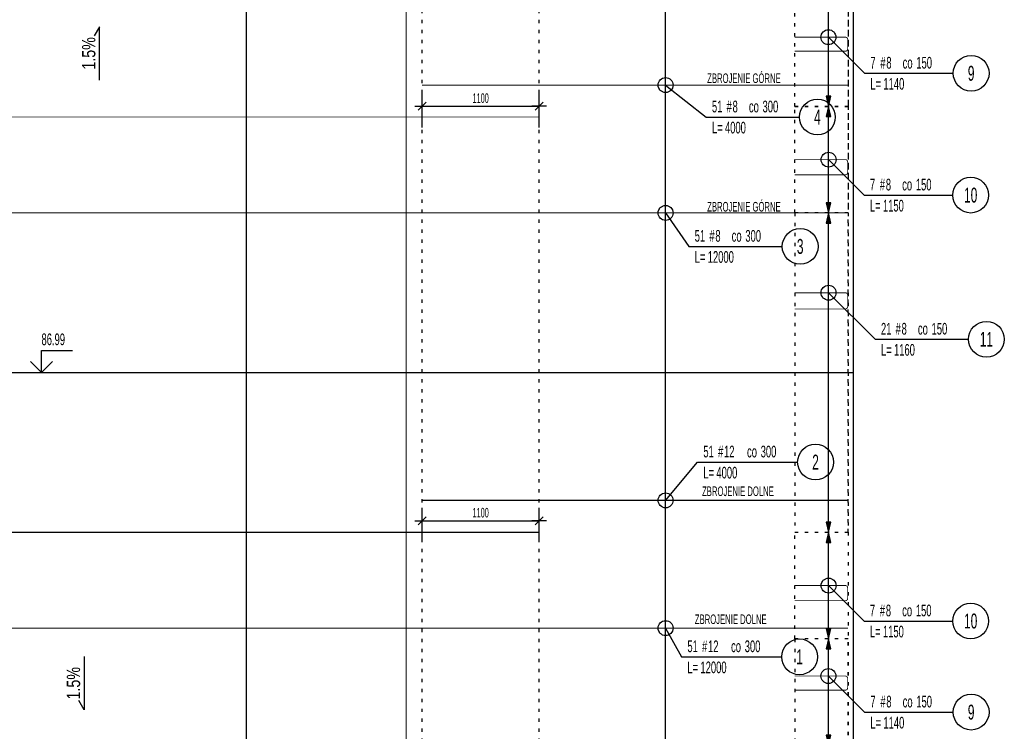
# Model space of a CAD drawing. Header units: millimetres. Extents: x 111214 to 141862, y 72904 to 96791.
# Tile 9 of 11: x 121770 to 131017, y 84198 to 90881. Entities that reach past the tile are written whole.
import ezdxf
from ezdxf.enums import TextEntityAlignment as Align

# ---------------------------------------------------------------- set-up
doc = ezdxf.new("R2010")
doc.units = ezdxf.units.MM
doc.header["$LTSCALE"] = 500
doc.header["$MEASUREMENT"] = 0
doc.linetypes.add('DEMO2', pattern=[0.1875, 0.0625, -0.125])
for name, color, linetype in [('!zasięg zbrojenia', 161, 'DEMO2'), ('BA_kot', 7, 'Continuous'), ('BA_odn', 1, 'Continuous'), ('BA_txc', 1, 'Continuous'), ('BA_txs', 2, 'Continuous'), ('BA_wym', 1, 'Continuous'), ('BZ_odn', 1, 'Continuous'), ('BZ_opi1', 7, 'Continuous'), ('BZ_opi2', 4, 'Continuous'), ('BZ_P_pow', 60, 'Continuous'), ('BZ_wym', 1, 'Continuous'), ('K_dylatacja', 7, 'Continuous'), ('K_obrys stropu', 152, 'Continuous')]:
    doc.layers.add(name, color=color, linetype=linetype)
doc.styles.add('BIKTBG', font='txt', dxfattribs={"width": 0.85})
doc.styles.add('BIKTC', font='bikromsw.shx', dxfattribs={"width": 0.6})
doc.styles.add('BIKTS', font='bikromsw.shx', dxfattribs={"width": 0.6})
doc.styles.add('BIKWYM', font='bikromsw.shx', dxfattribs={"width": 0.55})
doc.dimstyles.new('BA_KR_50_mm', dxfattribs={"dimscale": 5, "dimtxt": 18, "dimasz": 1.2, "dimexe": 24, "dimexo": 0, "dimgap": 6, "dimtad": 1, "dimdec": 1, "dimrnd": 0.5, "dimzin": 9, "dimdsep": 46, "dimtxsty": 'BIKWYM', "dimblk": 'WYM-KR', "dimcen": 0, "dimdle": 20, "dimclrd": 256, "dimclre": 256, "dimclrt": 7, "dimadec": 0, "dimazin": 0, "dimtfac": 0.033333, "dimtdec": 1, "dimtmove": 0, "dimatfit": 3, "dimldrblk": 'WYM-KR', "dimfxl": 1, "dimtvp": 0.8, "dimtolj": 1, "dimarcsym": 0})
doc.dimstyles.new('BA_ST_50_mm', dxfattribs={"dimscale": 5, "dimtxt": 18, "dimasz": 1.2, "dimexe": 24, "dimexo": 0, "dimgap": 0, "dimtad": 0, "dimdec": 1, "dimrnd": 0.5, "dimdsep": 46, "dimtxsty": 'BIKWYM', "dimblk": 'WYM-ST', "dimcen": 0, "dimdle": 20, "dimclrd": 256, "dimclre": 256, "dimclrt": 7, "dimadec": 0, "dimazin": 0, "dimtfac": 0.033333, "dimtdec": 1, "dimtix": 1, "dimtmove": 2, "dimatfit": 3, "dimldrblk": 'WYM-ST', "dimfxl": 1, "dimtvp": 0.8, "dimtolj": 1, "dimtzin": 0, "dimarcsym": 0})
doc.dimstyles.new('BZ_ST_50_mm', dxfattribs={"dimscale": 5, "dimtxt": 22, "dimasz": 1.466667, "dimexe": 24, "dimexo": 0, "dimgap": 0, "dimtad": 0, "dimdec": 1, "dimrnd": 0.5, "dimdsep": 46, "dimtxsty": 'BIKWYM', "dimblk": 'WYM-ST', "dimcen": 0, "dimdle": 20, "dimclrd": 256, "dimclre": 256, "dimclrt": 7, "dimadec": 0, "dimazin": 0, "dimtfac": 0.033333, "dimtdec": 1, "dimtix": 1, "dimtmove": 2, "dimatfit": 3, "dimldrblk": 'WYM-ST', "dimfxl": 1, "dimtvp": 0.8, "dimtolj": 1, "dimtzin": 0, "dimarcsym": 0})

# ---------------------------------------------------------------- blocks, each defined once
blk = doc.blocks.new('*U6637')
for p, q in [((0, 4.17), (5.85, 4.17)), ((0, 0), (0, 4.17))]:
    blk.add_line(p, q)
at = {"color": 1}
blk.add_line((-2.5, 0), (2.5, 0), dxfattribs=at)
blk.add_lwpolyline([(-2.06, 2.06), (0, 0), (2.06, 2.06)])
at = {"style": 'BIKTS', "width": 0.8}
blk.add_attdef('POZIOM', text='', height=2.5, dxfattribs=at).set_placement((0, 6.25), align=Align.MIDDLE_LEFT)
blk = doc.blocks.new('WYM-ST')
blk.add_hatch(color=256).paths.add_polyline_path([(-13, 2.9), (0, 0), (-13, -2.9)])
blk.add_lwpolyline([(0, 0), (-13, 2.9), (-13, -2.9), (0, 0)])
blk = doc.blocks.new('*D6649')
at = {"layer": 'BZ_odn', "lineweight": -2}
blk.add_line((127835.8, 80074.1), (127835.8, 95059.5), dxfattribs=at)
at = {"layer": 'Defpoints', "color": 0}
for p in [(127835.8, 95066.8), (127835.8, 95066.8), (127835.8, 80066.8)]:
    blk.add_point(p, dxfattribs=at)
at = {"layer": 'BZ_odn', "linetype": 'ByBlock', "lineweight": -2, "xscale": 7.333333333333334, "yscale": 7.333333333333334, "zscale": 7.333333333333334}
for p, rotation in [((127835.8, 95066.8), 90), ((127835.8, 80066.8), 270)]:
    blk.add_blockref('WYM-ST', p, dxfattribs=dict(at, rotation=rotation))
blk = doc.blocks.new('bik_BlkOpPretPow', base_point=(126192.6, 82834.8))
at = {"layer": 'BZ_opi1', "style": 'BIKTS', "width": 0.6}
for tag, p in [('SZTUK', (126247.6, 82878.8)), ('PRZEDR_FI', (126447.9, 82878.8)), ('PRZEKROJ', (126504.4, 82878.8)), ('PRZEDR_E', (126720.7, 82878.8)), ('ROZSTAW', (126848.9, 82878.8)), ('PRZEDR_L', (126247.6, 82680.8)), ('DLUGOSC', (126370.1, 82680.8)), ('DLUGOSC_SRD', (126675, 82680.8)), ('UWAGA', (126247.6, 82515.8))]:
    blk.add_attdef(tag, p, '', height=110, dxfattribs=at)
at = {"layer": 'BZ_opi1', "style": 'BIKTS', "width": 0.6, "flags": 3}
for tag, p in [('PRZEDR_U', (127028.1, 82878.8)), ('SYMBOL', (127090.9, 82878.8)), ('GATUNEK', (127195.9, 81899.8)), ('PRZEDR_SZT', (127195.9, 81899.8))]:
    blk.add_attdef(tag, p, '', height=110, dxfattribs=at)
at = {"layer": 'BZ_opi2', "style": 'BIKTBG', "width": 0.6, "flags": 3}
blk.add_attdef('PRZEDR_NR', (126192.6, 82878.8), '', height=140, dxfattribs=at)
at = {"layer": 'BZ_opi2', "style": 'BIKTBG', "width": 0.6}
blk.add_attdef('NUMER', text='', height=140, dxfattribs=at).set_placement((127363.9, 82834.8), align=Align.MIDDLE_CENTER)
at = {"layer": 'BZ_wym', "style": 'BIKTS', "width": 0.6, "flags": 3}
for tag, p in [('TYP_PRETA', (127195.9, 82889.8)), ('ID', (127195.9, 82724.8)), ('ID_C', (127195.9, 82559.8)), ('EURO_KOD', (127195.9, 82394.8)), ('HAK_1', (127195.9, 82229.8)), ('HAK_2', (127195.9, 82064.8)), ('b_atr_0', (127195.9, 81899.8))]:
    blk.add_attdef(tag, p, '', height=110, dxfattribs=at)
blk = doc.blocks.new('*D6650')
at = {"layer": 'BZ_odn', "lineweight": -2}
blk.add_line((127835.8, 80074.1), (127835.8, 95059.5), dxfattribs=at)
at = {"layer": 'Defpoints', "color": 0}
for p in [(127835.8, 95066.8), (127835.8, 95066.8), (127835.8, 80066.8)]:
    blk.add_point(p, dxfattribs=at)
at = {"layer": 'BZ_odn', "linetype": 'ByBlock', "lineweight": -2, "xscale": 7.333333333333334, "yscale": 7.333333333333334, "zscale": 7.333333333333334}
for p, rotation in [((127835.8, 95066.8), 90), ((127835.8, 80066.8), 270)]:
    blk.add_blockref('WYM-ST', p, dxfattribs=dict(at, rotation=rotation))
blk = doc.blocks.new('*D6656')
at = {"layer": 'BZ_odn', "lineweight": -2}
blk.add_line((127835.8, 80074.1), (127835.8, 95059.5), dxfattribs=at)
at = {"layer": 'Defpoints', "color": 0}
for p in [(127835.8, 95066.8), (127835.8, 95066.8), (127835.8, 80066.8)]:
    blk.add_point(p, dxfattribs=at)
at = {"layer": 'BZ_odn', "linetype": 'ByBlock', "lineweight": -2, "xscale": 7.333333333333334, "yscale": 7.333333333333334, "zscale": 7.333333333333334}
for p, rotation in [((127835.8, 95066.8), 90), ((127835.8, 80066.8), 270)]:
    blk.add_blockref('WYM-ST', p, dxfattribs=dict(at, rotation=rotation))
blk = doc.blocks.new('*D6657')
at = {"layer": 'BZ_odn', "lineweight": -2}
blk.add_line((127835.8, 80074.1), (127835.8, 95059.5), dxfattribs=at)
at = {"layer": 'Defpoints', "color": 0}
for p in [(127835.8, 95066.8), (127835.8, 95066.8), (127835.8, 80066.8)]:
    blk.add_point(p, dxfattribs=at)
at = {"layer": 'BZ_odn', "linetype": 'ByBlock', "lineweight": -2, "xscale": 7.333333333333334, "yscale": 7.333333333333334, "zscale": 7.333333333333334}
for p, rotation in [((127835.8, 95066.8), 90), ((127835.8, 80066.8), 270)]:
    blk.add_blockref('WYM-ST', p, dxfattribs=dict(at, rotation=rotation))
blk = doc.blocks.new('WYM-KR')
at = {"linetype": 'ByBlock'}
blk.add_line((11.52, 0), (-11.52, 0), dxfattribs=at)
at = {"color": 7, "linetype": 'ByBlock'}
blk.add_line((6.24, 6.24), (-6.24, -6.24), dxfattribs=at)
blk = doc.blocks.new('*D6669')
at = {"layer": 'BA_wym', "lineweight": -2}
for p, q in [((125549.6, 85975.7), (125549.6, 86295.7)), ((126649.6, 85975.7), (126649.6, 86295.7)), ((125555.6, 86175.7), (126643.6, 86175.7))]:
    blk.add_line(p, q, dxfattribs=at)
at = {"layer": 'Defpoints', "color": 0}
for p in [(126649.6, 86175.7), (125549.6, 85975.7), (126649.6, 85975.7)]:
    blk.add_point(p, dxfattribs=at)
at = {"layer": 'BA_wym', "linetype": 'ByBlock', "lineweight": -2, "xscale": 6, "yscale": 6, "zscale": 6, "rotation": 180}
blk.add_blockref('WYM-KR', (125549.6, 86175.7), dxfattribs=at)
at = {"layer": 'BA_wym', "linetype": 'ByBlock', "lineweight": -2, "xscale": 6, "yscale": 6, "zscale": 6}
blk.add_blockref('WYM-KR', (126649.6, 86175.7), dxfattribs=at)
at = {"layer": 'BA_wym', "color": 7, "insert": (126099.6, 86250.7), "char_height": 90, "attachment_point": 5, "style": 'BIKWYM'}
blk.add_mtext('\\A1;1100', dxfattribs=at)
blk = doc.blocks.new('*D6670')
at = {"layer": 'BA_wym', "lineweight": -2}
for p, q in [((125549.6, 89869.2), (125549.6, 90189.2)), ((126649.6, 89869.2), (126649.6, 90189.2)), ((125555.6, 90069.2), (126643.6, 90069.2))]:
    blk.add_line(p, q, dxfattribs=at)
at = {"layer": 'Defpoints', "color": 0}
for p in [(126649.6, 90069.2), (125549.6, 89869.2), (126649.6, 89869.2)]:
    blk.add_point(p, dxfattribs=at)
at = {"layer": 'BA_wym', "linetype": 'ByBlock', "lineweight": -2, "xscale": 6, "yscale": 6, "zscale": 6, "rotation": 180}
blk.add_blockref('WYM-KR', (125549.6, 90069.2), dxfattribs=at)
at = {"layer": 'BA_wym', "linetype": 'ByBlock', "lineweight": -2, "xscale": 6, "yscale": 6, "zscale": 6}
blk.add_blockref('WYM-KR', (126649.6, 90069.2), dxfattribs=at)
at = {"layer": 'BA_wym', "color": 7, "insert": (126099.6, 90144.2), "char_height": 90, "attachment_point": 5, "style": 'BIKWYM'}
blk.add_mtext('\\A1;1100', dxfattribs=at)
blk = doc.blocks.new('*D6693')
at = {"layer": 'BZ_odn', "lineweight": -2}
blk.add_line((129365.6, 90074.1), (129365.6, 91059.5), dxfattribs=at)
at = {"layer": 'Defpoints', "color": 0}
for p in [(129365.6, 91066.8), (129365.6, 91066.8), (129365.6, 90066.8)]:
    blk.add_point(p, dxfattribs=at)
at = {"layer": 'BZ_odn', "linetype": 'ByBlock', "lineweight": -2, "xscale": 7.333333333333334, "yscale": 7.333333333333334, "zscale": 7.333333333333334}
for p, rotation in [((129365.6, 91066.8), 90), ((129365.6, 90066.8), 270)]:
    blk.add_blockref('WYM-ST', p, dxfattribs=dict(at, rotation=rotation))
blk = doc.blocks.new('*D6694')
at = {"layer": 'BZ_odn', "lineweight": -2}
blk.add_line((129366.8, 89074.1), (129366.8, 90059.5), dxfattribs=at)
at = {"layer": 'Defpoints', "color": 0}
for p in [(129366.8, 90066.8), (129366.8, 90066.8), (129366.8, 89066.8)]:
    blk.add_point(p, dxfattribs=at)
at = {"layer": 'BZ_odn', "linetype": 'ByBlock', "lineweight": -2, "xscale": 7.333333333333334, "yscale": 7.333333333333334, "zscale": 7.333333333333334}
for p, rotation in [((129366.8, 90066.8), 90), ((129366.8, 89066.8), 270)]:
    blk.add_blockref('WYM-ST', p, dxfattribs=dict(at, rotation=rotation))
blk = doc.blocks.new('*D6695')
at = {"layer": 'BZ_odn', "lineweight": -2}
blk.add_line((129366.5, 86074.1), (129366.5, 89059.5), dxfattribs=at)
at = {"layer": 'Defpoints', "color": 0}
for p in [(129366.5, 89066.8), (129366.5, 89066.8), (129366.5, 86066.8)]:
    blk.add_point(p, dxfattribs=at)
at = {"layer": 'BZ_odn', "linetype": 'ByBlock', "lineweight": -2, "xscale": 7.333333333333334, "yscale": 7.333333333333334, "zscale": 7.333333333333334}
for p, rotation in [((129366.5, 89066.8), 90), ((129366.5, 86066.8), 270)]:
    blk.add_blockref('WYM-ST', p, dxfattribs=dict(at, rotation=rotation))
blk = doc.blocks.new('*D6696')
at = {"layer": 'BZ_odn', "lineweight": -2}
blk.add_line((129366.8, 85074.1), (129366.8, 86059.5), dxfattribs=at)
at = {"layer": 'Defpoints', "color": 0}
for p in [(129366.8, 86066.8), (129366.8, 86066.8), (129366.8, 85066.8)]:
    blk.add_point(p, dxfattribs=at)
at = {"layer": 'BZ_odn', "linetype": 'ByBlock', "lineweight": -2, "xscale": 7.333333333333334, "yscale": 7.333333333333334, "zscale": 7.333333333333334}
for p, rotation in [((129366.8, 86066.8), 90), ((129366.8, 85066.8), 270)]:
    blk.add_blockref('WYM-ST', p, dxfattribs=dict(at, rotation=rotation))
blk = doc.blocks.new('*D6697')
at = {"layer": 'BZ_odn', "lineweight": -2}
blk.add_line((129365.6, 84074.1), (129365.6, 85059.5), dxfattribs=at)
at = {"layer": 'Defpoints', "color": 0}
for p in [(129365.6, 85066.8), (129365.6, 85066.8), (129365.6, 84066.8)]:
    blk.add_point(p, dxfattribs=at)
at = {"layer": 'BZ_odn', "linetype": 'ByBlock', "lineweight": -2, "xscale": 7.333333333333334, "yscale": 7.333333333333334, "zscale": 7.333333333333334}
for p, rotation in [((129365.6, 85066.8), 90), ((129365.6, 84066.8), 270)]:
    blk.add_blockref('WYM-ST', p, dxfattribs=dict(at, rotation=rotation))

msp = doc.modelspace()

# ---------------------------------------------------------------- linework, layer by layer
at = {"layer": '!zasięg zbrojenia'}
for points in [[(129599.6, 95016.77), (114599.6, 95016.77), (114599.6, 83016.77), (129599.6, 83016.77)], [(129599.6, 95016.77), (114599.6, 95016.77), (114599.6, 83016.77), (129599.6, 83016.77)], [(114649.6, 80066.77), (126649.6, 80066.77), (126649.6, 95066.77), (114649.6, 95066.77)], [(114649.6, 80066.77), (126649.6, 80066.77), (126649.6, 95066.77), (114649.6, 95066.77)], [(129549.6, 80066.77), (117549.6, 80066.77), (117549.6, 95066.77), (129549.6, 95066.77)], [(129549.6, 80066.77), (117549.6, 80066.77), (117549.6, 95066.77), (129549.6, 95066.77)], [(125549.6, 95066.77), (129549.6, 95066.77), (129549.6, 80066.77), (125549.6, 80066.77)], [(125549.6, 95066.77), (129549.6, 95066.77), (129549.6, 80066.77), (125549.6, 80066.77)], [(129599.6, 92116.77), (114599.6, 92116.77), (114599.6, 80116.77), (129599.6, 80116.77)], [(129599.6, 92116.77), (114599.6, 92116.77), (114599.6, 80116.77), (129599.6, 80116.77)], [(129049.6, 91066.77), (129549.6, 91066.77), (129549.6, 90066.77), (129049.6, 90066.77)], [(129049.6, 90066.77), (129549.6, 90066.77), (129549.6, 89066.77), (129049.6, 89066.77)], [(129549.6, 89066.77), (129049.6, 89066.77), (129049.6, 86066.77), (129549.6, 86066.77)], [(129049.6, 86066.77), (129549.6, 86066.77), (129549.6, 85066.77), (129049.6, 85066.77)], [(129549.6, 85066.77), (129049.6, 85066.77), (129049.6, 84066.77), (129549.6, 84066.77)]]:
    msp.add_lwpolyline(points, close=True, dxfattribs=at)
at = {"layer": 'BA_odn'}
for points in [[(122517.9, 90314.68), (122517.9, 90814.68), (122467.9, 90728.07)], [(122374.55, 84899.23), (122374.55, 84399.23), (122324.55, 84485.83)]]:
    msp.add_lwpolyline(points, dxfattribs=at)
at = {"layer": 'BZ_odn'}
for centre, radius in [((129365.6, 90716.77), 70), ((130706.06, 90377.96), 168), ((127835.85, 90266.77), 70), ((129261.92, 89966.77), 168), ((129366.8, 89566.77), 70), ((130701.54, 89233.69), 168), ((127835.85, 89066.77), 70), ((129100.21, 88751.9), 168), ((129366.52, 88316.77), 70), ((130849.45, 87879.5), 168), ((129244.36, 86726.34), 168), ((127835.85, 86366.77), 70), ((129366.8, 85566.77), 70), ((130701.54, 85233.69), 168), ((127835.85, 85166.77), 70), ((129094.41, 84897.21), 168), ((129365.6, 84716.77), 70), ((130706.06, 84377.96), 168)]:
    msp.add_circle(centre, radius, dxfattribs=at)
at = {"layer": 'BZ_P_pow'}
for points, const_width in [([(125399.6, 83016.77), (125399.6, 95016.77)], 12), ([(123899.6, 80116.77), (123899.6, 92116.77)], 12), ([(125549.6, 90266.77), (129549.6, 90266.77)], 8), ([(114649.6, 89966.77), (126649.6, 89966.77)], 8), ([(117549.6, 89066.77), (129549.6, 89066.77)], 8), ([(125549.6, 86366.77), (129549.6, 86366.77)], 12), ([(114649.6, 86066.77), (126649.6, 86066.77)], 12), ([(117549.6, 85166.77), (129549.6, 85166.77)], 12)]:
    msp.add_lwpolyline(points, dxfattribs=dict(at, const_width=const_width))
at = {"layer": 'BZ_P_pow', "const_width": 8}
for points in [[(129049.6, 90716.77), (129525.6, 90716.77, -0.4142136), (129545.6, 90696.77), (129545.6, 90604.77, -0.4142136), (129525.6, 90584.77), (129049.6, 90584.77)], [(129049.6, 89566.77), (129525.6, 89566.77, -0.4142136), (129545.6, 89546.77), (129545.6, 89444.77, -0.4142136), (129525.6, 89424.77), (129049.6, 89424.77)], [(129049.6, 88316.77), (129525.6, 88316.77, -0.4142136), (129545.6, 88296.77), (129545.6, 88184.77, -0.4142136), (129525.6, 88164.77), (129049.6, 88164.77)], [(129049.6, 85566.77), (129525.6, 85566.77, -0.4142136), (129545.6, 85546.77), (129545.6, 85444.77, -0.4142136), (129525.6, 85424.77), (129049.6, 85424.77)], [(129049.6, 84716.77), (129525.6, 84716.77, -0.4142136), (129545.6, 84696.77), (129545.6, 84604.77, -0.4142136), (129525.6, 84584.77), (129049.6, 84584.77)]]:
    msp.add_lwpolyline(points, format="xyb", dxfattribs=at)
at = {"layer": 'K_dylatacja'}
msp.add_line((114599.6, 87566.77), (129599.6, 87566.77), dxfattribs=at)
at = {"layer": 'K_obrys stropu'}
msp.add_lwpolyline([(129599.6, 95066.77), (114599.6, 95066.77), (114599.6, 80066.77), (129599.6, 80066.77)], close=True, dxfattribs=at)

# ---------------------------------------------------------------- block references
ref = msp.add_blockref('bik_BlkOpPretPow', (129704.4, 90377.96))
ref.add_attrib('NUMER', '9', dxfattribs={"layer": 'BZ_opi2', "height": 140, "style": 'BIKTBG', "width": 0.6}).set_placement((130706.06, 90377.96), align=Align.MIDDLE_CENTER)
ref.add_attrib('SZTUK', '7', (129759.4, 90421.96), dxfattribs={"layer": 'BZ_opi1', "height": 110, "style": 'BIKTS', "width": 0.6})
ref.add_attrib('PRZEKROJ', '8', (129909.4, 90421.96), dxfattribs={"layer": 'BZ_opi1', "height": 110, "style": 'BIKTS', "width": 0.6})
ref.add_attrib('DLUGOSC', '1140', (129881.97, 90223.96), dxfattribs={"layer": 'BZ_opi1', "height": 110, "style": 'BIKTS', "width": 0.6})
ref.add_attrib('PRZEDR_FI', '#', (129852.83, 90421.96), dxfattribs={"layer": 'BZ_opi1', "height": 110, "style": 'BIKTS', "width": 0.6})
ref.add_attrib('PRZEDR_L', 'L=', (129759.4, 90223.96), dxfattribs={"layer": 'BZ_opi1', "height": 110, "style": 'BIKTS', "width": 0.6})
ref.add_attrib('PRZEDR_E', 'co', (130062.83, 90421.96), dxfattribs={"layer": 'BZ_opi1', "height": 110, "style": 'BIKTS', "width": 0.6})
ref.add_attrib('ROZSTAW', '150', (130191.06, 90421.96), dxfattribs={"layer": 'BZ_opi1', "height": 110, "style": 'BIKTS', "width": 0.6})
ref = msp.add_blockref('bik_BlkOpPretPow', (128216.27, 89966.77))
ref.add_attrib('NUMER', '4', dxfattribs={"layer": 'BZ_opi2', "height": 140, "style": 'BIKTBG', "width": 0.6}).set_placement((129261.92, 89966.77), align=Align.MIDDLE_CENTER)
ref.add_attrib('SZTUK', '51', (128271.27, 90010.77), dxfattribs={"layer": 'BZ_opi1', "height": 110, "style": 'BIKTS', "width": 0.6})
ref.add_attrib('PRZEKROJ', '8', (128465.27, 90010.77), dxfattribs={"layer": 'BZ_opi1', "height": 110, "style": 'BIKTS', "width": 0.6})
ref.add_attrib('DLUGOSC', '4000', (128393.84, 89812.77), dxfattribs={"layer": 'BZ_opi1', "height": 110, "style": 'BIKTS', "width": 0.6})
ref.add_attrib('PRZEDR_FI', '#', (128408.69, 90010.77), dxfattribs={"layer": 'BZ_opi1', "height": 110, "style": 'BIKTS', "width": 0.6})
ref.add_attrib('PRZEDR_L', 'L=', (128271.27, 89812.77), dxfattribs={"layer": 'BZ_opi1', "height": 110, "style": 'BIKTS', "width": 0.6})
ref.add_attrib('PRZEDR_E', 'co', (128618.69, 90010.77), dxfattribs={"layer": 'BZ_opi1', "height": 110, "style": 'BIKTS', "width": 0.6})
ref.add_attrib('ROZSTAW', '300', (128746.92, 90010.77), dxfattribs={"layer": 'BZ_opi1', "height": 110, "style": 'BIKTS', "width": 0.6})
ref = msp.add_blockref('bik_BlkOpPretPow', (129699.88, 89233.69))
ref.add_attrib('NUMER', '10', dxfattribs={"layer": 'BZ_opi2', "height": 140, "style": 'BIKTBG', "width": 0.6}).set_placement((130701.54, 89233.69), align=Align.MIDDLE_CENTER)
ref.add_attrib('SZTUK', '7', (129754.88, 89277.69), dxfattribs={"layer": 'BZ_opi1', "height": 110, "style": 'BIKTS', "width": 0.6})
ref.add_attrib('PRZEKROJ', '8', (129904.88, 89277.69), dxfattribs={"layer": 'BZ_opi1', "height": 110, "style": 'BIKTS', "width": 0.6})
ref.add_attrib('DLUGOSC', '1150', (129877.45, 89079.69), dxfattribs={"layer": 'BZ_opi1', "height": 110, "style": 'BIKTS', "width": 0.6})
ref.add_attrib('PRZEDR_FI', '#', (129848.31, 89277.69), dxfattribs={"layer": 'BZ_opi1', "height": 110, "style": 'BIKTS', "width": 0.6})
ref.add_attrib('PRZEDR_L', 'L=', (129754.88, 89079.69), dxfattribs={"layer": 'BZ_opi1', "height": 110, "style": 'BIKTS', "width": 0.6})
ref.add_attrib('PRZEDR_E', 'co', (130058.31, 89277.69), dxfattribs={"layer": 'BZ_opi1', "height": 110, "style": 'BIKTS', "width": 0.6})
ref.add_attrib('ROZSTAW', '150', (130186.54, 89277.69), dxfattribs={"layer": 'BZ_opi1', "height": 110, "style": 'BIKTS', "width": 0.6})
ref = msp.add_blockref('bik_BlkOpPretPow', (128054.56, 88751.9))
ref.add_attrib('NUMER', '3', dxfattribs={"layer": 'BZ_opi2', "height": 140, "style": 'BIKTBG', "width": 0.6}).set_placement((129100.21, 88751.9), align=Align.MIDDLE_CENTER)
ref.add_attrib('SZTUK', '51', (128109.56, 88795.9), dxfattribs={"layer": 'BZ_opi1', "height": 110, "style": 'BIKTS', "width": 0.6})
ref.add_attrib('PRZEKROJ', '8', (128303.56, 88795.9), dxfattribs={"layer": 'BZ_opi1', "height": 110, "style": 'BIKTS', "width": 0.6})
ref.add_attrib('DLUGOSC', '12000', (128232.13, 88597.9), dxfattribs={"layer": 'BZ_opi1', "height": 110, "style": 'BIKTS', "width": 0.6})
ref.add_attrib('PRZEDR_FI', '#', (128246.98, 88795.9), dxfattribs={"layer": 'BZ_opi1', "height": 110, "style": 'BIKTS', "width": 0.6})
ref.add_attrib('PRZEDR_L', 'L=', (128109.56, 88597.9), dxfattribs={"layer": 'BZ_opi1', "height": 110, "style": 'BIKTS', "width": 0.6})
ref.add_attrib('PRZEDR_E', 'co', (128456.98, 88795.9), dxfattribs={"layer": 'BZ_opi1', "height": 110, "style": 'BIKTS', "width": 0.6})
ref.add_attrib('ROZSTAW', '300', (128585.21, 88795.9), dxfattribs={"layer": 'BZ_opi1', "height": 110, "style": 'BIKTS', "width": 0.6})
ref = msp.add_blockref('bik_BlkOpPretPow', (129803.79, 87879.5))
ref.add_attrib('NUMER', '11', dxfattribs={"layer": 'BZ_opi2', "height": 140, "style": 'BIKTBG', "width": 0.6}).set_placement((130849.45, 87879.5), align=Align.MIDDLE_CENTER)
ref.add_attrib('SZTUK', '21', (129858.79, 87923.5), dxfattribs={"layer": 'BZ_opi1', "height": 110, "style": 'BIKTS', "width": 0.6})
ref.add_attrib('PRZEKROJ', '8', (130052.79, 87923.5), dxfattribs={"layer": 'BZ_opi1', "height": 110, "style": 'BIKTS', "width": 0.6})
ref.add_attrib('DLUGOSC', '1160', (129981.36, 87725.5), dxfattribs={"layer": 'BZ_opi1', "height": 110, "style": 'BIKTS', "width": 0.6})
ref.add_attrib('PRZEDR_FI', '#', (129996.22, 87923.5), dxfattribs={"layer": 'BZ_opi1', "height": 110, "style": 'BIKTS', "width": 0.6})
ref.add_attrib('PRZEDR_L', 'L=', (129858.79, 87725.5), dxfattribs={"layer": 'BZ_opi1', "height": 110, "style": 'BIKTS', "width": 0.6})
ref.add_attrib('PRZEDR_E', 'co', (130206.22, 87923.5), dxfattribs={"layer": 'BZ_opi1', "height": 110, "style": 'BIKTS', "width": 0.6})
ref.add_attrib('ROZSTAW', '150', (130334.45, 87923.5), dxfattribs={"layer": 'BZ_opi1', "height": 110, "style": 'BIKTS', "width": 0.6})
ref = msp.add_blockref('bik_BlkOpPretPow', (128135.85, 86726.34))
ref.add_attrib('NUMER', '2', dxfattribs={"layer": 'BZ_opi2', "height": 140, "style": 'BIKTBG', "width": 0.6}).set_placement((129244.36, 86726.34), align=Align.MIDDLE_CENTER)
ref.add_attrib('SZTUK', '51', (128190.85, 86770.34), dxfattribs={"layer": 'BZ_opi1', "height": 110, "style": 'BIKTS', "width": 0.6})
ref.add_attrib('PRZEKROJ', '12', (128384.85, 86770.34), dxfattribs={"layer": 'BZ_opi1', "height": 110, "style": 'BIKTS', "width": 0.6})
ref.add_attrib('DLUGOSC', '4000', (128313.42, 86572.34), dxfattribs={"layer": 'BZ_opi1', "height": 110, "style": 'BIKTS', "width": 0.6})
ref.add_attrib('PRZEDR_FI', '#', (128328.28, 86770.34), dxfattribs={"layer": 'BZ_opi1', "height": 110, "style": 'BIKTS', "width": 0.6})
ref.add_attrib('PRZEDR_L', 'L=', (128190.85, 86572.34), dxfattribs={"layer": 'BZ_opi1', "height": 110, "style": 'BIKTS', "width": 0.6})
ref.add_attrib('PRZEDR_E', 'co', (128601.13, 86770.34), dxfattribs={"layer": 'BZ_opi1', "height": 110, "style": 'BIKTS', "width": 0.6})
ref.add_attrib('ROZSTAW', '300', (128729.36, 86770.34), dxfattribs={"layer": 'BZ_opi1', "height": 110, "style": 'BIKTS', "width": 0.6})
ref = msp.add_blockref('bik_BlkOpPretPow', (129699.88, 85233.69))
ref.add_attrib('NUMER', '10', dxfattribs={"layer": 'BZ_opi2', "height": 140, "style": 'BIKTBG', "width": 0.6}).set_placement((130701.54, 85233.69), align=Align.MIDDLE_CENTER)
ref.add_attrib('SZTUK', '7', (129754.88, 85277.69), dxfattribs={"layer": 'BZ_opi1', "height": 110, "style": 'BIKTS', "width": 0.6})
ref.add_attrib('PRZEKROJ', '8', (129904.88, 85277.69), dxfattribs={"layer": 'BZ_opi1', "height": 110, "style": 'BIKTS', "width": 0.6})
ref.add_attrib('DLUGOSC', '1150', (129877.45, 85079.69), dxfattribs={"layer": 'BZ_opi1', "height": 110, "style": 'BIKTS', "width": 0.6})
ref.add_attrib('PRZEDR_FI', '#', (129848.31, 85277.69), dxfattribs={"layer": 'BZ_opi1', "height": 110, "style": 'BIKTS', "width": 0.6})
ref.add_attrib('PRZEDR_L', 'L=', (129754.88, 85079.69), dxfattribs={"layer": 'BZ_opi1', "height": 110, "style": 'BIKTS', "width": 0.6})
ref.add_attrib('PRZEDR_E', 'co', (130058.31, 85277.69), dxfattribs={"layer": 'BZ_opi1', "height": 110, "style": 'BIKTS', "width": 0.6})
ref.add_attrib('ROZSTAW', '150', (130186.54, 85277.69), dxfattribs={"layer": 'BZ_opi1', "height": 110, "style": 'BIKTS', "width": 0.6})
ref = msp.add_blockref('bik_BlkOpPretPow', (127985.89, 84897.21))
ref.add_attrib('NUMER', '1', dxfattribs={"layer": 'BZ_opi2', "height": 140, "style": 'BIKTBG', "width": 0.6}).set_placement((129094.41, 84897.21), align=Align.MIDDLE_CENTER)
ref.add_attrib('SZTUK', '51', (128040.89, 84941.21), dxfattribs={"layer": 'BZ_opi1', "height": 110, "style": 'BIKTS', "width": 0.6})
ref.add_attrib('PRZEKROJ', '12', (128234.89, 84941.21), dxfattribs={"layer": 'BZ_opi1', "height": 110, "style": 'BIKTS', "width": 0.6})
ref.add_attrib('DLUGOSC', '12000', (128163.46, 84743.21), dxfattribs={"layer": 'BZ_opi1', "height": 110, "style": 'BIKTS', "width": 0.6})
ref.add_attrib('PRZEDR_FI', '#', (128178.32, 84941.21), dxfattribs={"layer": 'BZ_opi1', "height": 110, "style": 'BIKTS', "width": 0.6})
ref.add_attrib('PRZEDR_L', 'L=', (128040.89, 84743.21), dxfattribs={"layer": 'BZ_opi1', "height": 110, "style": 'BIKTS', "width": 0.6})
ref.add_attrib('PRZEDR_E', 'co', (128451.18, 84941.21), dxfattribs={"layer": 'BZ_opi1', "height": 110, "style": 'BIKTS', "width": 0.6})
ref.add_attrib('ROZSTAW', '300', (128579.41, 84941.21), dxfattribs={"layer": 'BZ_opi1', "height": 110, "style": 'BIKTS', "width": 0.6})
ref = msp.add_blockref('bik_BlkOpPretPow', (129704.4, 84377.96))
ref.add_attrib('NUMER', '9', dxfattribs={"layer": 'BZ_opi2', "height": 140, "style": 'BIKTBG', "width": 0.6}).set_placement((130706.06, 84377.96), align=Align.MIDDLE_CENTER)
ref.add_attrib('SZTUK', '7', (129759.4, 84421.96), dxfattribs={"layer": 'BZ_opi1', "height": 110, "style": 'BIKTS', "width": 0.6})
ref.add_attrib('PRZEKROJ', '8', (129909.4, 84421.96), dxfattribs={"layer": 'BZ_opi1', "height": 110, "style": 'BIKTS', "width": 0.6})
ref.add_attrib('DLUGOSC', '1140', (129881.97, 84223.96), dxfattribs={"layer": 'BZ_opi1', "height": 110, "style": 'BIKTS', "width": 0.6})
ref.add_attrib('PRZEDR_FI', '#', (129852.83, 84421.96), dxfattribs={"layer": 'BZ_opi1', "height": 110, "style": 'BIKTS', "width": 0.6})
ref.add_attrib('PRZEDR_L', 'L=', (129759.4, 84223.96), dxfattribs={"layer": 'BZ_opi1', "height": 110, "style": 'BIKTS', "width": 0.6})
ref.add_attrib('PRZEDR_E', 'co', (130062.83, 84421.96), dxfattribs={"layer": 'BZ_opi1', "height": 110, "style": 'BIKTS', "width": 0.6})
ref.add_attrib('ROZSTAW', '150', (130191.06, 84421.96), dxfattribs={"layer": 'BZ_opi1', "height": 110, "style": 'BIKTS', "width": 0.6})
at = {"layer": 'BA_kot'}
ref = msp.add_blockref('*U6637', (121974.6, 87566.77), dxfattribs=dict(at, xscale=50, yscale=50, zscale=50))
ref.add_attrib('POZIOM', '86.99', dxfattribs={"layer": '0', "height": 110, "style": 'BIKTS', "width": 0.6}).set_placement((121974.6, 87879.27), align=Align.MIDDLE_LEFT)

# ---------------------------------------------------------------- texts
at = {"layer": 'BA_txc', "style": 'BIKTC', "width": 0.6}
for s, p in [('ZBROJENIE GÓRNE', (128226.96, 90286.43)), ('ZBROJENIE GÓRNE', (128226.79, 89079.61)), ('ZBROJENIE DOLNE', (128178.76, 86407.48)), ('ZBROJENIE DOLNE', (128111.05, 85205.35))]:
    msp.add_text(s, height=90, dxfattribs=at).set_placement(p)
at = {"layer": 'BA_txs', "style": 'BIKTS', "width": 0.8}
for p in [(122517.9, 90564.68), (122374.55, 84649.23)]:
    msp.add_text('1.5%', height=125, rotation=90, dxfattribs=at).set_placement(p, align=Align.BOTTOM_CENTER)

# ---------------------------------------------------------------- dimensions: what is measured, and where the dimension line sits
at = {"layer": 'BA_wym'}
for base, p1, p2, picture, middle in [((126649.6, 90069.25), (125549.6, 89869.25), (126649.6, 89869.25), '*D6670', (126099.6, 90144.25)), ((126649.6, 86175.67), (125549.6, 85975.67), (126649.6, 85975.67), '*D6669', (126099.6, 86250.67))]:
    dim = msp.add_linear_dim(base=base, p1=p1, p2=p2, dimstyle='BA_KR_50_mm', override={"dimdec": 0, "dimrnd": 1, "dimatfit": 1}, dxfattribs=at)
    dim.commit()
    dim.dimension.update_dxf_attribs({"geometry": picture, "text_midpoint": middle})
at = {"layer": 'BZ_odn'}
for p1, p2, picture, middle in [((127835.85, 80066.8), (127835.85, 95066.8), '*D6649', (127835.85, 87566.8)), ((127835.85, 80066.8), (127835.85, 95066.8), '*D6650', (127835.85, 87566.8)), ((127835.85, 80066.8), (127835.85, 95066.8), '*D6656', (127835.85, 87566.8)), ((127835.85, 80066.8), (127835.85, 95066.8), '*D6657', (127835.85, 87566.8)), ((129365.6, 90066.8), (129365.6, 91066.8), '*D6693', (129365.6, 90566.8)), ((129366.8, 89066.8), (129366.8, 90066.8), '*D6694', (129366.8, 89566.8)), ((129366.52, 86066.8), (129366.52, 89066.8), '*D6695', (129366.52, 87566.8)), ((129366.8, 85066.8), (129366.8, 86066.8), '*D6696', (129366.8, 85566.8)), ((129365.6, 84066.8), (129365.6, 85066.8), '*D6697', (129365.6, 84566.8))]:
    dim = msp.add_aligned_dim(p1=p1, p2=p2, distance=0, text=' ', dimstyle='BZ_ST_50_mm', override={"dimexe": 0, "dimdle": 0, "dimse1": 1, "dimse2": 1}, dxfattribs=at)
    dim.commit()
    dim.dimension.update_dxf_attribs({"geometry": picture, "text_midpoint": middle})

# ---------------------------------------------------------------- leaders
at = {"layer": 'BZ_odn', "has_arrowhead": 0}
for points in [[(129365.6, 90716.77), (129704.4, 90377.96), (130538.06, 90377.96)], [(127835.85, 90266.77), (128216.27, 89966.77), (129093.92, 89966.77)], [(129366.8, 89566.77), (129699.88, 89233.69), (130533.54, 89233.69)], [(127835.85, 89066.77), (128054.56, 88751.9), (128932.21, 88751.9)], [(129366.52, 88316.77), (129803.79, 87879.5), (130681.45, 87879.5)], [(127835.85, 86366.77), (128135.85, 86726.34), (129076.36, 86726.34)], [(129366.8, 85566.77), (129699.88, 85233.69), (130533.54, 85233.69)], [(127835.85, 85166.77), (127985.89, 84897.21), (128926.41, 84897.21)], [(129365.6, 84716.77), (129704.4, 84377.96), (130538.06, 84377.96)]]:
    msp.add_leader(points, dimstyle='BA_ST_50_mm', dxfattribs=at)

doc.saveas('drawing.dxf')
